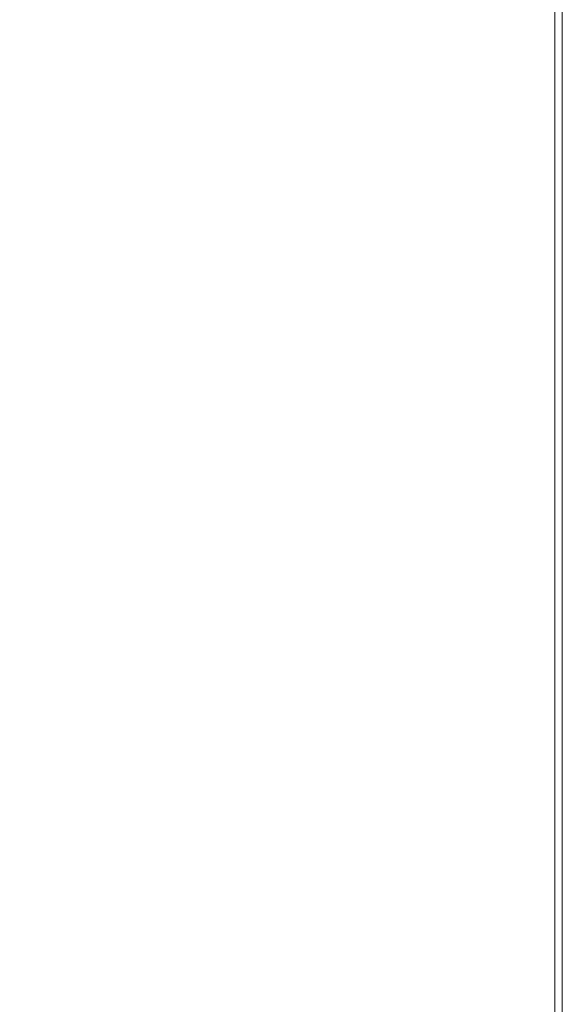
# Model space of a CAD drawing. Header units: millimetres. Extents: x -174 to 174, y -184 to 184.
# Tile 33 of 35: x 110 to 174, y 5 to 122. Entities that reach past the tile are written whole.
import ezdxf

# ---------------------------------------------------------------- set-up
doc = ezdxf.new("R2010")
doc.units = ezdxf.units.MM
doc.header["$LTSCALE"] = 5.08
doc.layers.add('Lighting-LED', color=7, linetype='Continuous', lineweight=5, true_color=0x000000)

# ---------------------------------------------------------------- blocks, each defined once
blk = doc.blocks.new('Group-1')
at = {"layer": 'Lighting-LED', "color": 18, "linetype": 'Continuous', "lineweight": 5}
for points, invisible_edges in [([(-4935.16, -563.12, -462.71), (-4987.26, -599.48, -372.48), (-4921.31, -892.84, -486.7)], 10), ([(-4934.96, -563, -463.06), (-4935.16, -563.12, -462.71), (-4921.31, -892.84, -486.7)], 10), ([(-4921.31, -892.84, -486.7), (-4934.55, -562.86, -463.78), (-4934.76, -562.91, -463.42), (-4934.96, -563, -463.06)], 9), ([(-4921.31, -892.84, -486.7), (-4934.34, -562.84, -464.14), (-4934.55, -562.86, -463.78)], 9), ([(-4934.34, -562.84, -464.14), (-4921.31, -892.84, -486.7), (-4921.31, -567.85, -486.7)], 9), ([(-4922.18, -567.85, -487.2), (-4922.18, -892.84, -487.2), (-4989.8, -856.37, -370.07), (-4989.8, -604.2, -370.07)], 10), ([(-4988.94, -604.2, -369.57), (-4988.94, -856.37, -369.57), (-4921.31, -892.84, -486.7), (-4987.26, -599.48, -372.48)], 14)]:
    blk.add_3dface(points, dxfattribs=dict(at, invisible_edges=invisible_edges))
blk.add_3dface([(-4922.18, -567.85, -487.2), (-4921.31, -567.85, -486.7), (-4921.31, -892.84, -486.7), (-4922.18, -892.84, -487.2)], dxfattribs=at)
at = {"layer": 'Lighting-LED', "color": 0, "flags": 1}
for tag in ['Yoke', '3D_Symbol_Name', 'Weight', 'Weight', 'Wattage', 'Candlepower', 'Body', 'Model_Name', 'Frame_Size', 'Device_Type', 'Beam_Angle', 'Field_Angle', 'Remarks', 'Beam_Angle_2', 'Field_Angle_2', 'Num_Channels', 'FixtureID', 'Frame_Size', 'Base', 'Lens', 'Inst_Type', 'Lamp']:
    blk.add_attdef(tag, (-4365.47, 1246.74), '', height=0.18, dxfattribs=at)

msp = doc.modelspace()

# ---------------------------------------------------------------- block references
at = {"layer": 'Lighting-LED', "color": 7}
msp.add_blockref('Group-1', (5095.47, 730.46), dxfattribs=at)

doc.saveas('drawing.dxf')
